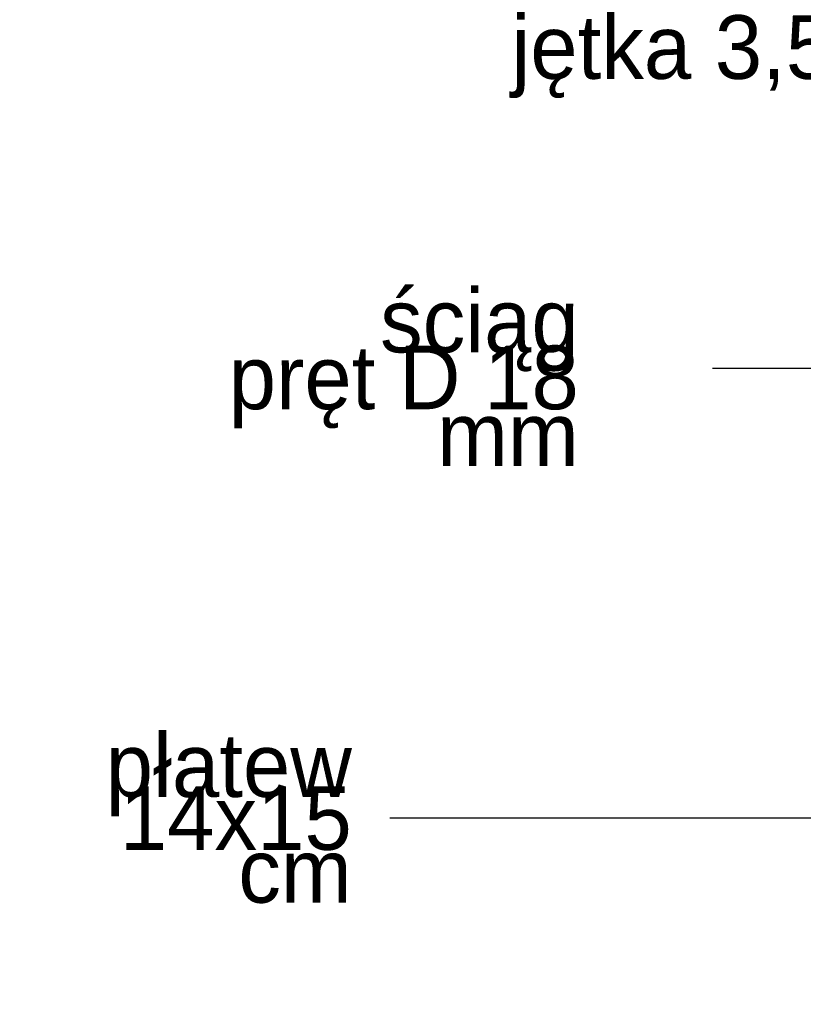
# Model space of a CAD drawing. Extents: x -623047 to -199286, y -27077 to 168279.
# Tile 10 of 194: x -613901 to -611685, y -3845 to -1058. Entities that reach past the tile are written whole.
import ezdxf

# ---------------------------------------------------------------- set-up
doc = ezdxf.new("R2010")
doc.units = 0
doc.header["$MEASUREMENT"] = 0
doc.layers.add('INWENT OPISY_Nr_Pióra__21', color=7, linetype='Continuous', lineweight=9)
doc.styles.add('GENERATED_STYLE_4', font='txt')
doc.dimstyles.new('GENERATED_STYLE__7', dxfattribs={"dimtxt": 0.18, "dimasz": 182.4, "dimexe": 0.18, "dimexo": 0.0625, "dimgap": 0.09, "dimtad": 0, "dimtih": 1, "dimtoh": 1, "dimdec": 4, "dimzin": 0, "dimdsep": 46, "dimcen": 0.09, "dimadec": 0, "dimazin": 0, "dimtfac": 1, "dimtdec": 4, "dimtmove": 0, "dimatfit": 3, "dimldrblk": 'ARROWHEAD_5', "dimfxl": 0, "dimtolj": 1, "dimtzin": 0, "dimarcsym": 0})

# ---------------------------------------------------------------- blocks, each defined once
blk = doc.blocks.new('ARROWHEAD_5')
at = {"color": 0, "linetype": 'Continuous', "lineweight": 0}
blk.add_line((0, 0), (-1, 0), dxfattribs=at)
blk.add_solid([(-1, 0.2679), (0, 0), (-1, -0.2679), (-1, 0.2679)], dxfattribs=at)

msp = doc.modelspace()

# ---------------------------------------------------------------- texts
at = {"layer": 'INWENT OPISY_Nr_Pióra__21', "linetype": 'Continuous', "insert": (-611212.2, -1287.2), "char_height": 180, "width": 1455.25, "attachment_point": 6, "style": 'GENERATED_STYLE_4'}
msp.add_mtext('{jętka 3,5x14 cm}', dxfattribs=at)
at = {"layer": 'INWENT OPISY_Nr_Pióra__21', "linetype": 'Continuous', "char_height": 180, "attachment_point": 6, "style": 'GENERATED_STYLE_4'}
for s, insert, width, line_spacing_factor in [('{ściąg\\Ppręt D 18 mm}', (-612319.5, -2070.7), 1257.04, 0.536109), ('{płatew\\P14x15 cm}', (-612961.5, -3318.8), 901.271, 0.498268)]:
    msp.add_mtext(s, dxfattribs=dict(at, insert=insert, width=width, line_spacing_factor=line_spacing_factor))

# ---------------------------------------------------------------- leaders
at = {"layer": 'INWENT OPISY_Nr_Pióra__21', "linetype": 'Continuous', "annotation_type": 0, "has_hookline": 1, "hookline_direction": 1}
for points, text_width in [([(-610033.6, -2239.3), (-610598, -1261.8), (-611133.5, -1261.8)], 1448.6), ([(-610734, -3844.6), (-611406.3, -2045.8), (-611941.9, -2045.8)], 951.4), ([(-611024, -3764.6), (-611406.3, -3318.2), (-612853.9, -3318.2)], 865.7)]:
    msp.add_leader(points, dimstyle='GENERATED_STYLE__7', dxfattribs=dict(at, text_width=text_width))

doc.saveas('drawing.dxf')
